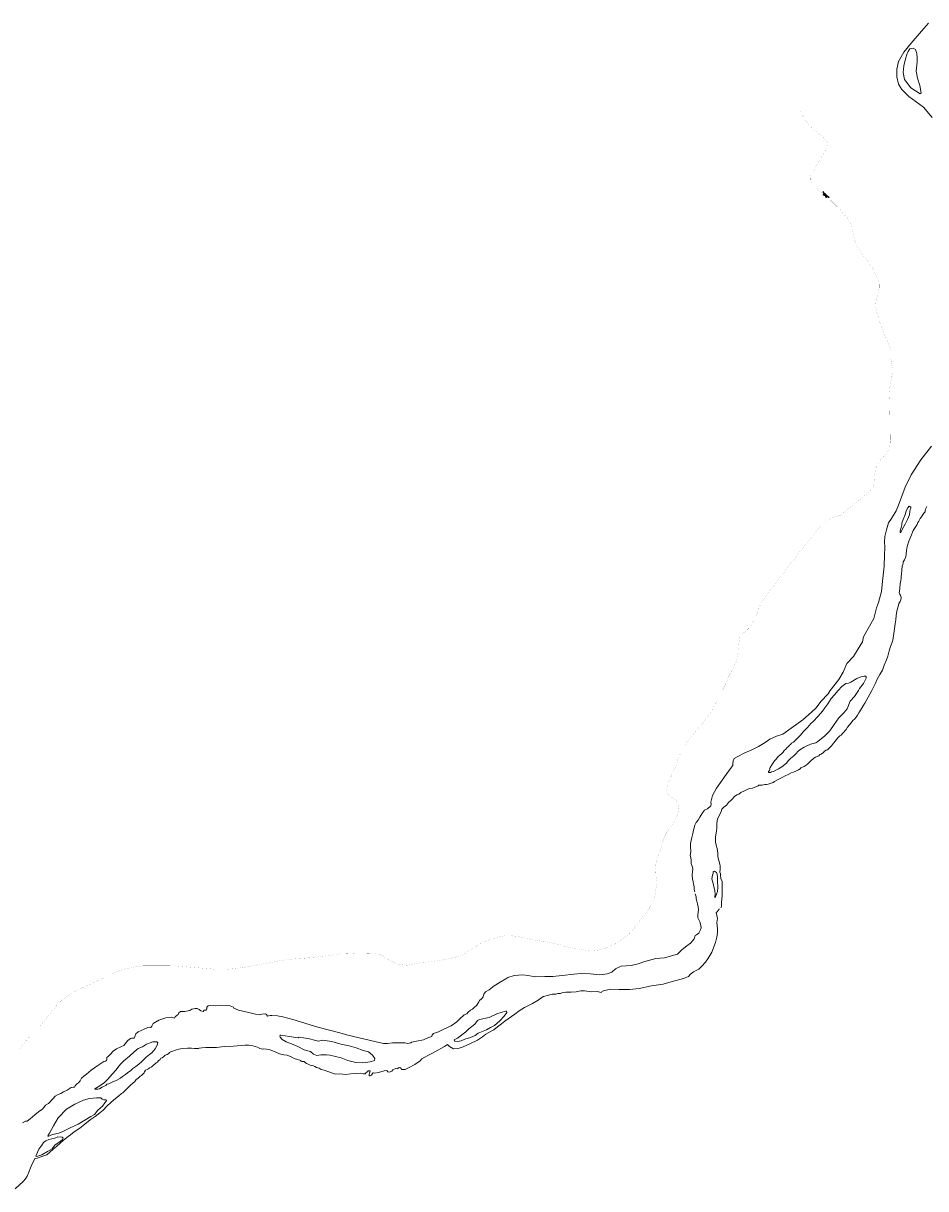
# Model space of a CAD drawing. Header units: metres. Extents: x 347609 to 404409, y 8548087 to 8605413.
# Tile 13 of 46: x 371847 to 373347, y 8560361 to 8562297. Entities that reach past the tile are written whole.
import ezdxf

# ---------------------------------------------------------------- set-up
doc = ezdxf.new("R2010")
doc.units = ezdxf.units.M
doc.linetypes.add('ACAD_ISO04W100', pattern=[30, 24, -3, 0, -3])
doc.layers.add('01. RIO', color=7, linetype='Continuous', lineweight=5, true_color=0x2776bb)
doc.layers.add('Red vial vecinal', color=241, linetype='ACAD_ISO04W100', lineweight=30)
doc.layers.add('ZR_LIMA_PSAD56_A_WGS84', color=210, linetype='Continuous')
doc.styles.add('ROMANS-SP', font='romans.shx', dxfattribs={"width": 0.75})
doc.styles.get("Standard").update_dxf_attribs({"font": 'simplex.shx'})

# ---------------------------------------------------------------- blocks, each defined once
blk = doc.blocks.new('REIORORI')
at = {"layer": '01. RIO', "color": 152, "lineweight": 15, "true_color": 0x2776bb, "flags": 128}
for points in [[(372963.4, 8560853.9), (372962.6, 8560857.7), (372962.1, 8560862.7), (372961.4, 8560866.8), (372960.5, 8560871.3), (372959.8, 8560875.2), (372959.2, 8560882), (372959.5, 8560887.9), (372960.2, 8560891.6), (372959, 8560896.5), (372957.3, 8560900.5), (372957.1, 8560906.3), (372956.8, 8560911.1), (372955.9, 8560914.1), (372956.9, 8560920.5), (372956.3, 8560929.2), (372956.3, 8560934.2), (372958.2, 8560941.8), (372960.2, 8560950.9), (372961.3, 8560956.6), (372963.4, 8560964.5), (372965.6, 8560969.4), (372968.9, 8560973.1), (372971.8, 8560978.3), (372976.4, 8560985.1), (372979.6, 8560989.7), (372984.5, 8560992), (372989.8, 8560997), (372990.4, 8560999.1), (372989.9, 8561003.2), (372992.6, 8561014.3), (372999.6, 8561026.3), (373008.8, 8561039.3), (373015.6, 8561048.8), (373024.4, 8561060.9), (373026.7, 8561064), (373026.7, 8561066.7), (373027.2, 8561071.4), (373029, 8561075.3), (373033.9, 8561078.2), (373046.4, 8561084.9), (373058.5, 8561090), (373069.2, 8561095.6), (373080.4, 8561102), (373088.1, 8561107.9), (373099.3, 8561112.4), (373109.7, 8561115.9), (373123.8, 8561126), (373143.2, 8561139.7), (373157.6, 8561152.7), (373165, 8561159.5), (373173.1, 8561170.1), (373185.1, 8561182.8), (373188.6, 8561188.5), (373202.9, 8561206.9), (373210.3, 8561219), (373216.3, 8561233.3), (373227.3, 8561244.9), (373235.3, 8561257.5), (373242.4, 8561269.3), (373244.1, 8561277.8), (373249.6, 8561287.7), (373256.2, 8561299.5), (373260.9, 8561308.4), (373265.5, 8561326), (373267.2, 8561330.1), (373268.8, 8561334.5), (373274.1, 8561353.2), (373275.4, 8561370.2), (373278.2, 8561395), (373278.7, 8561413.2), (373279.3, 8561426.5), (373278.7, 8561435.5), (373279.3, 8561444.3), (373281.9, 8561455.5), (373285.6, 8561467.2), (373290.7, 8561474.3), (373298.1, 8561487), (373302.1, 8561496.4), (373313, 8561526.2), (373323.3, 8561546.9), (373339.3, 8561571.5), (373356.9, 8561594.3)], [(373358.3, 8562140.5), (373343.9, 8562157.8), (373319.1, 8562175.5), (373307.8, 8562187.1), (373302, 8562195.9), (373299.5, 8562208.3), (373299.2, 8562220.9), (373302.3, 8562233.9), (373310.8, 8562249.3), (373323.2, 8562264), (373340.3, 8562283.9), (373352.2, 8562297.1)], [(373006.8, 8560827.2), (373007.6, 8560829.4), (373008, 8560836.5), (373008.8, 8560847.7), (373009, 8560857.1), (373009, 8560864.6), (373008.8, 8560871), (373006.7, 8560876.1), (373006.3, 8560881.6), (373006.3, 8560883.6), (373004.8, 8560886.4), (373005.8, 8560891.5), (373005.4, 8560897.5), (373003.5, 8560906), (373001.5, 8560912.2), (373001.9, 8560918.3), (373000.4, 8560926.1), (372998.7, 8560931.5), (372997.8, 8560936.3), (372997.8, 8560945.2), (372999.3, 8560954.5), (373000.2, 8560960.5), (372999.9, 8560967.3), (373001.3, 8560975), (373005.5, 8560983.5), (373007.2, 8560987.7), (373008.6, 8560991.1), (373011.6, 8560994.5), (373016.1, 8560998.2), (373019.4, 8561002.6), (373023.6, 8561005.9), (373025.6, 8561007.9), (373029.7, 8561012.4), (373033.5, 8561015.3), (373036.4, 8561016.2), (373040, 8561019.2), (373046.2, 8561021.7), (373051.8, 8561024.7), (373055.1, 8561025.6), (373059.2, 8561026), (373063, 8561028.1), (373066.4, 8561029.2), (373068.7, 8561030.1), (373070.1, 8561031), (373072.6, 8561031.4), (373075.4, 8561031.2), (373077.5, 8561031.5), (373079.7, 8561032.1), (373082.6, 8561032.3), (373085.2, 8561032.9), (373093.5, 8561035.9), (373095.9, 8561037.5), (373099.6, 8561039.4), (373107.4, 8561043.5), (373113.7, 8561046.8), (373118.6, 8561049.2), (373123.4, 8561051.5), (373127.7, 8561052.8), (373131.2, 8561054.3), (373136, 8561056.6), (373138.4, 8561058.1), (373139.9, 8561059.9), (373143.5, 8561061.8), (373145.5, 8561062.3), (373148.4, 8561064.7), (373151.4, 8561066.5), (373154.3, 8561069.2), (373157.5, 8561072.8), (373159.9, 8561074.5), (373161.3, 8561076.2), (373164.2, 8561077.6), (373167.8, 8561079.6), (373169.7, 8561080), (373171.4, 8561082.1), (373173.7, 8561082.9), (373175.5, 8561084.3), (373177, 8561084.8), (373179.2, 8561087.6), (373182.1, 8561089.2), (373183.8, 8561090.1), (373185.6, 8561091.5), (373188.2, 8561094), (373190.5, 8561096.7), (373194, 8561101), (373196.8, 8561104.5), (373201.3, 8561109.8), (373204.3, 8561113.1), (373206.7, 8561114.2), (373209, 8561117.1), (373214.9, 8561123.9), (373217.5, 8561127.6), (373223.5, 8561134.7), (373226.3, 8561138.4), (373229.2, 8561141), (373231.8, 8561144.3), (373233.8, 8561147.4), (373236.1, 8561151.4), (373240.2, 8561157.6), (373243.4, 8561163.1), (373245.9, 8561167.6), (373254.3, 8561182.3), (373257.7, 8561188.5), (373263.7, 8561200.8), (373266.6, 8561207.4), (373271, 8561215.1), (373275.4, 8561222.5), (373278.4, 8561230.4), (373282.2, 8561239.6), (373284.1, 8561245.6), (373286.6, 8561254.3), (373288.8, 8561261.7), (373291, 8561267.1), (373292.4, 8561271.9), (373294.1, 8561283.4), (373295.3, 8561291.3), (373296.6, 8561299.3), (373297.4, 8561305.8), (373298.2, 8561313.3), (373299.3, 8561320.3), (373301.5, 8561328.3), (373302.7, 8561333.2), (373304.7, 8561336.5), (373306.1, 8561339.2), (373306.4, 8561342.8), (373305.3, 8561346.7), (373303.5, 8561349.1), (373303.2, 8561351.2), (373303.5, 8561353.2), (373304.4, 8561359.3), (373304.9, 8561365.8), (373305.9, 8561371.5), (373306.5, 8561374.5), (373306.3, 8561378.6), (373306.9, 8561381.2), (373307.5, 8561388.9), (373308.2, 8561395.1), (373309.4, 8561397.7), (373309.9, 8561400.3), (373310, 8561402.2), (373312, 8561405.6), (373314.1, 8561410.6), (373314.6, 8561414.8), (373315.3, 8561421.2), (373316.5, 8561427.8), (373319.4, 8561436.8), (373322.4, 8561444.4), (373326.7, 8561454.3), (373330.8, 8561460.8), (373333.1, 8561464.5), (373334.2, 8561467.4), (373335.9, 8561469.8), (373338.1, 8561474.5), (373340.3, 8561477.2), (373344.3, 8561482.9), (373346.3, 8561485.6), (373346.2, 8561487.7), (373347.1, 8561489.7), (373349.3, 8561494.2)], [(371845.8, 8560470.3), (371850.6, 8560472.8), (371853.6, 8560472.8), (371858.5, 8560476.7), (371866, 8560483.2), (371872.2, 8560488.5), (371879.2, 8560493.2), (371883.7, 8560499.3), (371889, 8560502.4), (371896.6, 8560510.5), (371899.7, 8560514.2), (371904.7, 8560517.4), (371909.2, 8560518.7), (371913.7, 8560521.8), (371920, 8560524.2), (371926.5, 8560528.9), (371929.9, 8560529.5), (371932.1, 8560529.5), (371933.1, 8560531.8), (371935.5, 8560534.3), (371938.7, 8560536.6), (371941.7, 8560540.2), (371943.7, 8560544.2), (371947.4, 8560547.9), (371952.1, 8560551.1), (371960, 8560557.5), (371970.8, 8560565.2), (371980.7, 8560571.9), (371983.6, 8560572.8), (371985.1, 8560573.6), (371986.1, 8560575.1), (371986.1, 8560578.5), (371988.4, 8560580.8), (371991.8, 8560584), (371996.4, 8560589.1), (372002, 8560593.2), (372009.1, 8560596.3), (372013.9, 8560598.8), (372020.7, 8560606.7), (372025.1, 8560610), (372026.6, 8560610.8), (372031.5, 8560610.7), (372032.3, 8560613.6), (372033.9, 8560617.8), (372038, 8560621.6), (372047.7, 8560625.9), (372054, 8560628.6), (372057, 8560629.1), (372058.3, 8560628.5), (372059.2, 8560628.8), (372060.5, 8560630.7), (372063, 8560635.1), (372072.1, 8560640.8), (372083.9, 8560644.8), (372093.6, 8560645.8), (372098.1, 8560644.3), (372099.4, 8560646.3), (372103, 8560648.9), (372104.6, 8560650.4), (372105.4, 8560652.8), (372108.3, 8560655.2), (372115.7, 8560655.2), (372123.6, 8560656.9), (372127.4, 8560658.8), (372132.8, 8560659.9), (372135.9, 8560659.9), (372139.4, 8560658.4), (372142.4, 8560656.5), (372146.1, 8560655.1), (372147.9, 8560657.1), (372150.4, 8560657.6), (372152.1, 8560659.5), (372152.3, 8560662.6), (372154.5, 8560664.3), (372158.7, 8560665.2), (372167, 8560664.5), (372174.5, 8560665.6), (372184.9, 8560665.1), (372190.8, 8560664.6), (372196.7, 8560662.5), (372197, 8560660.5), (372204.7, 8560657.4), (372222.2, 8560653.7), (372233.2, 8560650.8), (372238.9, 8560649.7), (372243.8, 8560650.9), (372249.7, 8560651.2), (372251.4, 8560650.3), (372252.8, 8560647.3), (372254.6, 8560647.9), (372257.6, 8560648.6), (372260, 8560648.6), (372269.4, 8560647.8), (372278.7, 8560646.4), (372295.3, 8560642.1), (372336.4, 8560628.9), (372373, 8560619.8), (372386.6, 8560616), (372412.4, 8560609.6), (372433.5, 8560604.6), (372445.6, 8560602.2), (372452.6, 8560601.8), (372460.8, 8560603), (372475.1, 8560602.9), (372482.1, 8560603.1), (372485.8, 8560602.1), (372491.5, 8560603), (372492.3, 8560604.2), (372500.9, 8560605.6), (372512.1, 8560608.2), (372520.9, 8560612), (372526.4, 8560613.7), (372526.8, 8560616.5), (372528.8, 8560618.4), (372537.2, 8560621.2), (372546.2, 8560625.5), (372558.2, 8560631.5), (372567.5, 8560638.1), (372573.8, 8560644), (372578.4, 8560648.1), (372580, 8560649.8), (372584.5, 8560651.3), (372586.4, 8560653.9), (372590.7, 8560657.5), (372593.9, 8560658.9), (372596, 8560661.1), (372601, 8560665.9), (372604.6, 8560671.1), (372605.6, 8560673.3), (372608.8, 8560676.2), (372611.6, 8560679.7), (372612.8, 8560684.1), (372615.4, 8560688), (372621.5, 8560691.2), (372629.9, 8560697.9), (372640, 8560703.7), (372649.2, 8560709.3), (372652.8, 8560711.6), (372663.3, 8560714.9), (372677.3, 8560716.1), (372685.6, 8560714.7), (372698.8, 8560712.9), (372714.2, 8560713.3), (372727.4, 8560713.3), (372742.7, 8560715.2), (372762.1, 8560717), (372775, 8560718), (372789.7, 8560717.8), (372800.3, 8560716.4), (372805.3, 8560715.9), (372817.7, 8560717.9), (372825.6, 8560720.3), (372831.8, 8560726), (372840.9, 8560730.7), (372857.4, 8560731.6), (372869.3, 8560734.2), (372880.1, 8560738.2), (372898.9, 8560743.2), (372913.2, 8560744.1), (372934.7, 8560750.5), (372941.5, 8560756.9), (372945.1, 8560760.1), (372949.9, 8560764.2), (372956.3, 8560768.5), (372960.3, 8560772.9), (372962.5, 8560775.9), (372963.2, 8560779.3), (372964.3, 8560781.6), (372966.3, 8560782.3), (372970, 8560785.5), (372972.5, 8560789.7), (372974.2, 8560794.2), (372973.2, 8560798.3), (372971.6, 8560803.9), (372968.6, 8560810.8), (372968.7, 8560815.2), (372968.8, 8560820), (372969.4, 8560823.9), (372969.2, 8560829.1), (372968.1, 8560834), (372967, 8560838.6), (372965.9, 8560842.5), (372965.6, 8560845.9), (372964.3, 8560850.4)], [(371833.3, 8560360.7), (371847, 8560372.6), (371850.5, 8560376.9), (371853.4, 8560381.6), (371856.4, 8560388.2), (371859.8, 8560397.9), (371866, 8560410.7), (371870, 8560411.2), (371875.9, 8560413.6), (371886.1, 8560416.8), (371891.1, 8560421.4), (371896.6, 8560426.2), (371902.2, 8560431), (371908.6, 8560437), (371913.5, 8560440.9), (371916.5, 8560443.8), (371921.6, 8560447.5), (371925.6, 8560450.2), (371931.5, 8560455.2), (371941, 8560461.5), (371949.2, 8560468), (371958.4, 8560475.3), (371966.7, 8560480.8), (371974.2, 8560486.7), (371979.5, 8560491.2), (371986.2, 8560498.5), (371997.5, 8560508.3), (372005.1, 8560514.6), (372010.1, 8560518.7), (372012.6, 8560520.1), (372017.4, 8560525), (372021, 8560528.4), (372025.4, 8560532.7), (372029.2, 8560536.1), (372032.5, 8560538.9), (372034.5, 8560542.4), (372037.3, 8560543.8), (372039.6, 8560546.2), (372041.3, 8560547.6), (372043.5, 8560548.9), (372047.9, 8560553), (372048.6, 8560554.8), (372050.4, 8560557.5), (372052.7, 8560559), (372054.9, 8560559.7), (372056.7, 8560561.4), (372059.8, 8560562.8), (372062.5, 8560564.8), (372064.5, 8560566.8), (372067, 8560568.7), (372067.7, 8560569.7), (372069.9, 8560571.2), (372072, 8560573.7), (372073.3, 8560574.1), (372074.4, 8560575.5), (372075.9, 8560577.4), (372077.6, 8560578), (372080.4, 8560580.3), (372083.1, 8560582.5), (372085.9, 8560583.8), (372088.8, 8560585.5), (372090.1, 8560587.2), (372092.2, 8560588.2), (372095.3, 8560589.1), (372098.6, 8560590.4), (372101.6, 8560591.6), (372105.6, 8560592.4), (372111, 8560593.6), (372119.9, 8560594.2), (372126.8, 8560594.4), (372131.1, 8560593.9), (372135.8, 8560593.8), (372138.2, 8560593.8), (372139.5, 8560594.4), (372143.9, 8560594.5), (372150.6, 8560595.4), (372168, 8560595.5), (372181.1, 8560597), (372196.5, 8560597.6), (372215.4, 8560599), (372221.9, 8560599.1), (372228.6, 8560597.9), (372236.3, 8560595.6), (372240.5, 8560593.8), (372244.8, 8560592.8), (372246.4, 8560593.1), (372251.4, 8560592.8), (372257.2, 8560591.6), (372267.1, 8560587.5), (372272.7, 8560584.8), (372280.1, 8560583.3), (372285.5, 8560582.3), (372293.7, 8560579.1), (372297.4, 8560577.3), (372303.1, 8560575.6), (372306.7, 8560574.5), (372308, 8560573.7), (372308.8, 8560572.4), (372310.1, 8560572), (372312.5, 8560572.3), (372313.8, 8560571.9), (372315.7, 8560570.6), (372318, 8560568.8), (372320.4, 8560567.7), (372324, 8560566.1), (372326.8, 8560565.3), (372329.4, 8560565.1), (372331.9, 8560563.9), (372334.3, 8560562.3), (372338.6, 8560560.7), (372342.3, 8560558.9), (372347.4, 8560557.6), (372360.8, 8560552.4), (372366.2, 8560551.1), (372373, 8560551.7), (372383.4, 8560550.6), (372391.5, 8560551.3), (372400.8, 8560552.3), (372406.8, 8560552.5), (372411.9, 8560551.6), (372415.1, 8560551.7), (372417.5, 8560554.5), (372419.3, 8560555), (372420.4, 8560556.4), (372423, 8560556.4), (372423.8, 8560556.1), (372423.2, 8560554.5), (372422.5, 8560552.6), (372421.9, 8560550.4), (372422, 8560548.5), (372423.7, 8560548), (372425.9, 8560549.5), (372427.7, 8560551.9), (372428, 8560553), (372429, 8560553.3), (372431.2, 8560552.6), (372437.7, 8560553.6), (372446.7, 8560556.3), (372450.3, 8560556.9), (372451.9, 8560556.4), (372452.8, 8560554.9), (372455.5, 8560554.2), (372459.8, 8560556.2), (372461.6, 8560558.2), (372463.6, 8560559.5), (372466.5, 8560560.2), (372468.4, 8560560), (372469.8, 8560560.3), (372470.6, 8560561.7), (372472.9, 8560561.9), (372475.4, 8560560.3), (372475.5, 8560558.9), (372476.8, 8560558.6), (372481.7, 8560558.6), (372487.4, 8560561.5), (372497.9, 8560566.8), (372506.8, 8560573.2), (372509.3, 8560576.7), (372514.4, 8560579.2), (372520.7, 8560582.8), (372526.2, 8560585.6), (372531.3, 8560588), (372547.4, 8560596.8), (372552.4, 8560600.5), (372555.6, 8560596.7), (372562.4, 8560593.2), (372569.8, 8560593.6), (372578.3, 8560596.4), (372589.4, 8560601.5), (372602, 8560607.5), (372610.3, 8560612.9), (372616.2, 8560617.4), (372624.9, 8560622.5), (372629.1, 8560624.5), (372635.5, 8560629.6), (372641.9, 8560634.6), (372647.4, 8560639), (372653.1, 8560642.9), (372664.1, 8560650.8), (372671.3, 8560656), (372680.2, 8560661.5), (372693.6, 8560668.4), (372703.2, 8560673.7), (372709.2, 8560678.5), (372711.8, 8560680), (372720, 8560682.4), (372726.4, 8560683.8), (372732.1, 8560683.8), (372735.5, 8560684.9), (372740.1, 8560685.2), (372742.5, 8560686), (372749.2, 8560687.2), (372757.7, 8560687.3), (372766.4, 8560687.8), (372773.7, 8560689.6), (372780.1, 8560689.3), (372791.9, 8560688), (372801.2, 8560688.2), (372807.8, 8560686.9), (372807.6, 8560687.2), (372811.4, 8560689.6), (372823.1, 8560692.2), (372837.3, 8560691.8), (372854.8, 8560691.9), (372870.7, 8560693.6), (372891.7, 8560697.5), (372911, 8560700.5), (372924.4, 8560704.3), (372944.8, 8560709.7), (372952.8, 8560713.1), (372956.4, 8560717.3), (372961, 8560721.1), (372970.2, 8560725.3), (372975.3, 8560730.3), (372981.3, 8560737), (372985, 8560742.4), (372991.7, 8560753.9), (372997.8, 8560769.9), (373000, 8560778.7), (373001.2, 8560786.5), (373001.4, 8560792.6), (373000, 8560803.1), (373001, 8560809.8), (372999.2, 8560819.7), (373000.7, 8560821), (373004.1, 8560824.9), (373004.6, 8560825.4)]]:
    blk.add_lwpolyline(points, dxfattribs=at)
for points in [[(373316.6, 8562246.7), (373313.6, 8562237.9), (373310.7, 8562226.4), (373310, 8562215.6), (373311.8, 8562204), (373322.8, 8562189.7), (373338.3, 8562179.9), (373339.6, 8562181.3), (373337.8, 8562193.6), (373333.6, 8562205.7), (373331.5, 8562217.8), (373333.3, 8562233.1), (373333.3, 8562239.7), (373332.6, 8562247), (373330.5, 8562253.7), (373326.7, 8562256), (373321, 8562254.9), (373318.2, 8562250.2)], [(373305.7, 8561450.8), (373309, 8561457.3), (373313, 8561464.9), (373316.8, 8561472.6), (373320.2, 8561480.6), (373321.2, 8561486), (373321.5, 8561489.2), (373322.6, 8561491.4), (373322.7, 8561493.4), (373319.6, 8561494.9), (373316.9, 8561491.6), (373314.7, 8561486.3), (373312.8, 8561479.3), (373309.8, 8561472.6), (373307.8, 8561466.7), (373307.6, 8561463.7), (373306.3, 8561459.3), (373304.9, 8561454), (373304.7, 8561452.1), (373305, 8561451.1)], [(373235.8, 8561188.5), (373228.8, 8561178.6), (373221.8, 8561170.6), (373216.8, 8561157.8), (373211, 8561151.4), (373203.1, 8561143.1), (373195.3, 8561132.2), (373187.9, 8561121.3), (373179, 8561112.7), (373174.1, 8561108.8), (373167.9, 8561103.9), (373164.7, 8561101.8), (373155.9, 8561099.1), (373145.3, 8561094.1), (373138, 8561089.7), (373134.8, 8561087), (373131.9, 8561083.9), (373128, 8561080), (373122.5, 8561075.6), (373118.5, 8561071.5), (373115.9, 8561068), (373108, 8561061.8), (373102.6, 8561058.4), (373098, 8561056.1), (373094.1, 8561054), (373091.2, 8561053.1), (373089.1, 8561052.5), (373087.6, 8561052.4), (373086.5, 8561052.5), (373086.1, 8561052.7), (373086, 8561053.7), (373087.6, 8561055.6), (373088.4, 8561057.1), (373088.4, 8561058.4), (373088.2, 8561058.9), (373088.7, 8561060.8), (373091.6, 8561065), (373096.2, 8561071.5), (373099, 8561074.9), (373102, 8561078.6), (373104.9, 8561081.1), (373108.3, 8561083.9), (373110.5, 8561086.3), (373112.1, 8561088.9), (373114.7, 8561091), (373116.2, 8561093.3), (373119.4, 8561095.6), (373120.6, 8561097.5), (373122.4, 8561098.8), (373124.1, 8561100.8), (373127.7, 8561102.6), (373130.2, 8561105.2), (373133.4, 8561108.7), (373138.9, 8561114.1), (373143.7, 8561119.7), (373148.1, 8561124.1), (373150.8, 8561126.8), (373156.6, 8561133.4), (373160, 8561137.1), (373168.8, 8561146), (373175.6, 8561154.2), (373179.8, 8561159.8), (373184.6, 8561166.3), (373190, 8561175), (373195.5, 8561181.1), (373201.7, 8561188.6), (373208, 8561195.3), (373214.8, 8561200.1), (373219.1, 8561200.6), (373222.6, 8561202.6), (373233, 8561208.5), (373239.5, 8561211.1), (373244.8, 8561212.5), (373247.2, 8561212.5), (373248.4, 8561211.3), (373248.2, 8561209.1), (373243.9, 8561200.4), (373237.2, 8561191.8)], [(372997.3, 8560844.8), (372999.3, 8560850), (373001.3, 8560854.5), (373001.5, 8560861), (373001.3, 8560872.1), (373001.1, 8560878.5), (373000.5, 8560883.5), (372999.4, 8560886.3), (372995.9, 8560888.2), (372993.8, 8560887.6), (372993.7, 8560884.2), (372992.6, 8560881.7), (372991.8, 8560875.5), (372993.8, 8560867.7), (372995.5, 8560859.8), (372996.6, 8560856.4), (372997.4, 8560849.6), (372996.6, 8560845.9), (372996.9, 8560844.5)], [(372563.6, 8560607.8), (372568.9, 8560610.9), (372582.8, 8560621.4), (372587.8, 8560626.4), (372597.8, 8560634.1), (372602.1, 8560640), (372605.4, 8560642), (372621.4, 8560645.2), (372634.3, 8560651), (372648.7, 8560655.8), (372650.5, 8560655.9), (372650.9, 8560653.6), (372646.7, 8560647.2), (372639.3, 8560639.7), (372630.4, 8560632), (372624, 8560628.6), (372616.9, 8560624.9), (372608.9, 8560621.6), (372603.2, 8560619), (372598, 8560615.3), (372590.3, 8560612.1), (372580.9, 8560609), (372575.1, 8560606.3), (372568.2, 8560605.1), (372564.4, 8560606), (372563.8, 8560606.6)], [(372275.1, 8560616), (372289.5, 8560613.5), (372299.4, 8560611.8), (372304.1, 8560611.6), (372305.6, 8560612.3), (372312.6, 8560611.6), (372322.6, 8560609.5), (372331.1, 8560607.5), (372337.8, 8560605.9), (372344.5, 8560607.5), (372359.9, 8560605.3), (372373.2, 8560601.5), (372380.3, 8560599.6), (372388.5, 8560598.1), (372400.5, 8560595), (372411.8, 8560590.4), (372421.1, 8560588), (372427.7, 8560582.8), (372431.2, 8560577.2), (372430.6, 8560573.9), (372423.8, 8560571.5), (372411.5, 8560570), (372399.6, 8560570.2), (372386.8, 8560573.8), (372375.3, 8560577.9), (372366.1, 8560580.6), (372356.5, 8560582.3), (372351, 8560583.2), (372341.8, 8560583.2), (372335.1, 8560582), (372329.6, 8560584.4), (372324.6, 8560588.5), (372314, 8560591.4), (372303.4, 8560597.2), (372293.1, 8560601.5), (372284, 8560604.9), (372277.5, 8560608.5), (372274.1, 8560612.6), (372273.4, 8560614.9), (372273.8, 8560616)], [(371965.9, 8560526.8), (371968.7, 8560528.2), (371974.2, 8560531.6), (371981.7, 8560537), (371987.6, 8560542.8), (371994.7, 8560550.9), (372001.3, 8560558), (372005.8, 8560564.5), (372009.3, 8560568.4), (372014.2, 8560573.4), (372023.8, 8560581), (372031.4, 8560588), (372038.1, 8560593.4), (372045, 8560596.6), (372051.6, 8560600.6), (372058.1, 8560603.3), (372062.5, 8560604.8), (372068.7, 8560604.7), (372070.5, 8560603), (372069.7, 8560599), (372066.4, 8560593), (372060.5, 8560586.7), (372056.9, 8560583.6), (372051.2, 8560579.3), (372048.1, 8560575.9), (372043.3, 8560571.6), (372038.9, 8560567.8), (372034.1, 8560563.9), (372028.8, 8560560.5), (372025.5, 8560557.2), (372020.2, 8560553.3), (372016.7, 8560550.4), (372011.9, 8560547.3), (372008.3, 8560544.4), (372001.1, 8560540.4), (371994.9, 8560537.6), (371988.9, 8560535.1), (371986.1, 8560534.6), (371984, 8560532.3), (371981.6, 8560531.2), (371978, 8560529.5), (371973.9, 8560526.9), (371971.1, 8560526), (371966.7, 8560526.1), (371965.8, 8560526.2), (371965.8, 8560526.5)], [(371888, 8560448.7), (371890.7, 8560452.7), (371897.1, 8560465), (371905, 8560478.2), (371918.9, 8560492.9), (371932.9, 8560501.1), (371946.8, 8560507.6), (371956.9, 8560510.6), (371963, 8560511.1), (371968.5, 8560511.9), (371975.9, 8560511.9), (371978.2, 8560509.6), (371981.1, 8560508.5), (371984.6, 8560508.3), (371985.2, 8560506.7), (371982.3, 8560503.4), (371978.8, 8560497.8), (371970.8, 8560491.1), (371965.1, 8560484.1), (371959.4, 8560480.4), (371949.1, 8560474.6), (371938.3, 8560467.9), (371924.9, 8560461.9), (371912.6, 8560456), (371906.1, 8560453.1), (371901.3, 8560452.1), (371895.3, 8560450.6), (371891.7, 8560448.9), (371889.6, 8560448.2), (371888.2, 8560448.1)], [(371868, 8560414.9), (371869.3, 8560418.4), (371873, 8560426.3), (371877.7, 8560433), (371880.3, 8560437.5), (371884.3, 8560440), (371889.4, 8560442.3), (371899.2, 8560444.9), (371904.2, 8560447.1), (371911.7, 8560446.4), (371913.4, 8560444.9), (371912.4, 8560442.7), (371908, 8560439.2), (371899.4, 8560433.2), (371894.8, 8560427.1), (371887.1, 8560422.5), (371877.6, 8560417.2), (371869.5, 8560414.4)]]:
    blk.add_lwpolyline(points, close=True, dxfattribs=at)

msp = doc.modelspace()

# ---------------------------------------------------------------- linework, layer by layer
at = {"layer": 'Red vial vecinal', "lineweight": 15, "transparency": 33554687, "const_width": 0.1}
msp.add_lwpolyline([(373139, 8562150.4), (373145.8, 8562137.6), (373153.2, 8562127.8), (373162.6, 8562119.3), (373175.7, 8562108.8), (373180, 8562105.1), (373182.7, 8562101.6), (373184, 8562097.6), (373183.8, 8562094.5), (373182.1, 8562088.7), (373172.7, 8562071.7), (373159.2, 8562050.6), (373155.9, 8562044.3), (373155.2, 8562039.9), (373155.3, 8562036.3), (373157, 8562031.6), (373165.9, 8562022.8), (373180.9, 8562011.2), (373204.5, 8561987.9), (373218.4, 8561972), (373223.7, 8561962.6), (373226.2, 8561951.2), (373228.4, 8561939.5), (373232.8, 8561928), (373239.2, 8561917), (373250.5, 8561902.5), (373261.3, 8561887), (373267.6, 8561872.2), (373270, 8561863.5), (373269.9, 8561857.3), (373267.6, 8561846.7), (373264.6, 8561834.3), (373264, 8561826.2), (373266.1, 8561816.5), (373272.5, 8561795.9), (373280.4, 8561775.9), (373288.2, 8561758.5), (373289.3, 8561751.5), (373289.3, 8561739.1), (373290.7, 8561730.6), (373291.9, 8561722.6), (373291.9, 8561716.6), (373290.4, 8561706.4), (373287.8, 8561692.7), (373286.8, 8561682.2), (373287.4, 8561668.6), (373288.1, 8561623.2), (373288.3, 8561604), (373288.1, 8561596.5), (373287.3, 8561591.1), (373285.4, 8561587.3), (373280.8, 8561582.2), (373273.6, 8561573.7), (373268.2, 8561565.3), (373264.7, 8561557.8), (373263.1, 8561550.9), (373261.9, 8561543.3), (373261.5, 8561536.1), (373261.1, 8561529.9), (373260.2, 8561525.2), (373256.3, 8561521.4), (373246.3, 8561513), (373219.9, 8561491.2), (373206.1, 8561480.1), (373200.2, 8561478.2), (373191, 8561474.6), (373184.6, 8561471.7), (373179.9, 8561469.1), (373174, 8561463.5), (373148.5, 8561432.3), (373128, 8561405.9), (373093.7, 8561361.3), (373078.7, 8561341.9), (373071.9, 8561329.9), (373068.9, 8561323.2), (373068, 8561319.5), (373066, 8561313.6), (373064.1, 8561309.4), (373056.8, 8561295.8), (373050.7, 8561289.5), (373046, 8561285.7), (373042, 8561283.1), (373039.5, 8561280.8), (373037.8, 8561277.5), (373037.2, 8561270.9), (373036.4, 8561262.2), (373035.6, 8561250.5), (373033, 8561239.4), (373029, 8561228.4), (373022.5, 8561217.2), (373019.1, 8561210.4), (373014.7, 8561199.4), (373007.6, 8561185.5), (373000.9, 8561172.1), (372996.2, 8561163.4), (372989.9, 8561152.1), (372982.5, 8561141.9), (372974.1, 8561130.9), (372964.6, 8561120.4), (372954.8, 8561109.1), (372947.1, 8561099), (372939.9, 8561084.6), (372935.5, 8561074.8), (372932.8, 8561064.6), (372927.3, 8561052.2), (372921.4, 8561041), (372919.1, 8561034.8), (372917.5, 8561029.5), (372916.5, 8561024.1), (372918, 8561018.3), (372921.2, 8561013.5), (372926.1, 8561010.8), (372932, 8561005.8), (372935.6, 8561000.6), (372937.1, 8560994.9), (372936.5, 8560988), (372934.4, 8560980), (372925.8, 8560965.9), (372917.3, 8560953.9), (372913.2, 8560945.6), (372910.4, 8560937.6), (372906.8, 8560925.3), (372901.1, 8560909.5), (372898.2, 8560898.4), (372897.3, 8560891), (372897.6, 8560884.4), (372899.9, 8560875.3), (372900.7, 8560869), (372899.1, 8560860.1), (372897.2, 8560847.4), (372893.7, 8560838.8), (372887.2, 8560825.6), (372880.8, 8560817.1), (372875.1, 8560810.1), (372868.7, 8560801), (372860.2, 8560790.6), (372852.1, 8560781.7), (372842, 8560774.1), (372832, 8560768), (372821, 8560763), (372813.2, 8560759.3), (372802, 8560757.1), (372792.1, 8560756), (372781.7, 8560757), (372770, 8560759), (372759, 8560761.1), (372749, 8560763), (372739, 8560766.1), (372726, 8560769), (372715, 8560771), (372702, 8560773), (372692.7, 8560774.9), (372681.7, 8560777.2), (372669, 8560780), (372658, 8560781), (372648, 8560781), (372637, 8560779), (372624, 8560775), (372611, 8560770), (372602, 8560765), (372591, 8560758), (372580, 8560751), (372568, 8560746), (372556, 8560743), (372545, 8560741), (372533, 8560739), (372522, 8560737.9), (372508, 8560736), (372496, 8560734), (372485, 8560732), (372473, 8560733), (372462, 8560737), (372453, 8560741.9), (372444.5, 8560747.9), (372436.6, 8560750.5), (372423, 8560752), (372403.2, 8560752.4), (372388, 8560751.6), (372376.6, 8560751.2), (372364.8, 8560749.5), (372355.4, 8560748.2), (372344, 8560747), (372332, 8560745), (372318, 8560744), (372304, 8560743), (372291, 8560742), (372277, 8560740), (372262.6, 8560737.3), (372249.8, 8560734.9), (372238.6, 8560733), (372228, 8560730.9), (372217, 8560729), (372205.7, 8560727.4), (372195, 8560726), (372182, 8560725.1), (372169.4, 8560725), (372158, 8560726), (372147, 8560727), (372134.4, 8560728), (372122, 8560729), (372111, 8560730), (372100, 8560730.8), (372089, 8560731), (372079, 8560731), (372068.1, 8560731), (372057, 8560731), (372046, 8560731), (372036, 8560729.9), (372025, 8560728), (372013.2, 8560724.9), (372002.6, 8560720.9), (371992.9, 8560717), (371983, 8560712), (371968, 8560705), (371957, 8560700), (371946.7, 8560695.4), (371936.5, 8560690.4), (371927, 8560685.3), (371918, 8560679), (371910, 8560673), (371899.5, 8560661.7), (371891.2, 8560651.3), (371886.1, 8560644.7), (371880, 8560637), (371873, 8560629), (371866, 8560622), (371858, 8560614), (371850, 8560605), (371841, 8560594)], dxfattribs=at)

# ---------------------------------------------------------------- block references
msp.add_blockref('REIORORI', (0, 0))

# ---------------------------------------------------------------- texts
at = {"layer": 'Red vial vecinal', "lineweight": 15, "insert": (373180.9, 8562011.2), "char_height": 1.5, "attachment_point": 5, "rotation": 317.9009, "style": 'ROMANS-SP'}
msp.add_mtext_dynamic_manual_height_columns('Red vial vecinal: LM-903', width=19.655, gutter_width=12.5, heights=[0], dxfattribs=at)
at = {"layer": 'ZR_LIMA_PSAD56_A_WGS84', "color": 0, "lineweight": 0, "insert": (373173.2, 8562012.5), "char_height": 0.5, "width": 2.794, "attachment_point": 7}
msp.add_mtext('\\fMS Shell Dlg 2|i0|b0;\\H0.515938;90284976', dxfattribs=at)

doc.saveas('drawing.dxf')
